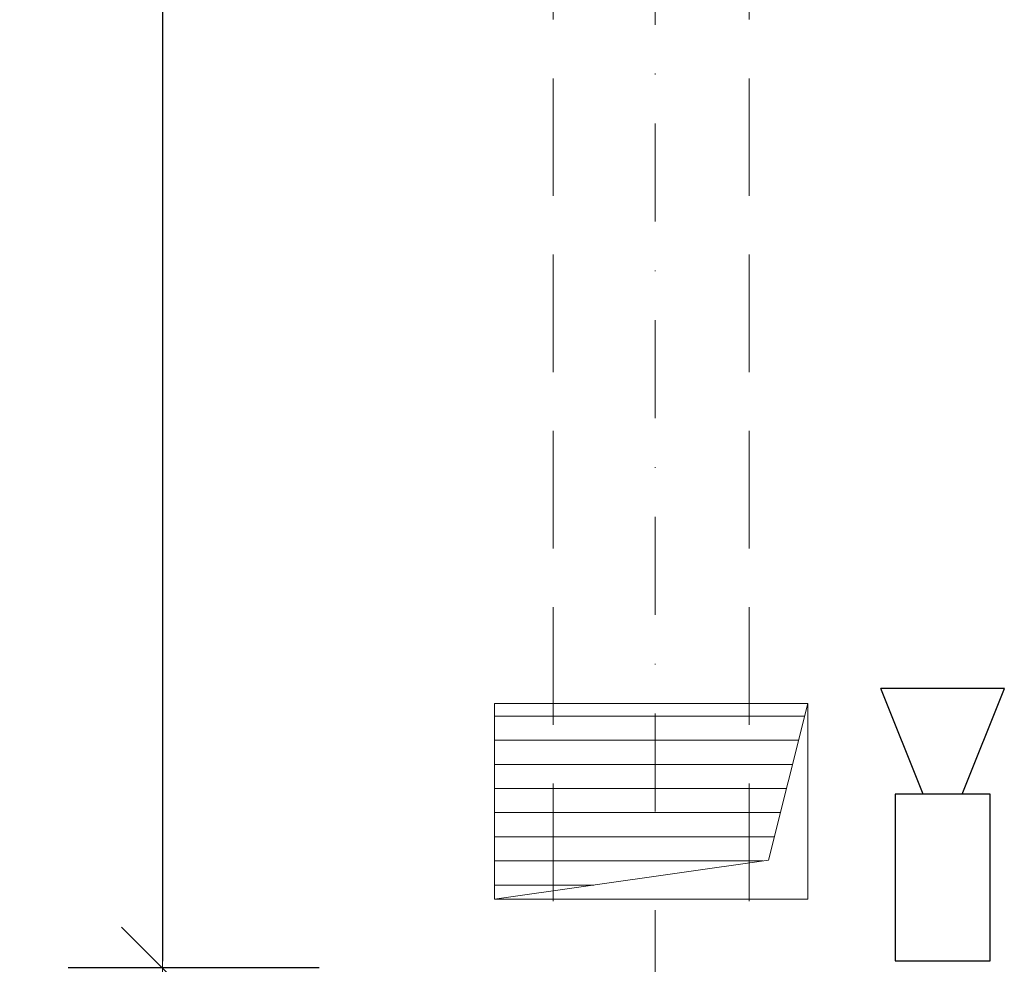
# Model space of a CAD drawing. Header units: millimetres. Extents: x 4946 to 18537, y -10559 to 785.
# Tile 30 of 79: x 6471 to 6597, y -657 to -536. Entities that reach past the tile are written whole.
import ezdxf

# ---------------------------------------------------------------- set-up
doc = ezdxf.new("R2010")
doc.units = ezdxf.units.MM
doc.linetypes.add('DASHDOT', pattern=[1, 0.5, -0.25, 0, -0.25])
doc.linetypes.add('DASHED', pattern=[0.75, 0.5, -0.25])
for name, color, linetype, lineweight in [('PG_OSIE', 1, 'DASHDOT', 18), ('PG_PODCIĄGI', 1, 'DASHED', 18), ('PG_WENTYLACJA', 1, 'Continuous', 18), ('PG_WIDOKOWE_CIENKIE', 1, 'Continuous', 18), ('PG_WYMIARY', 1, 'Continuous', 18), ('PG_WYPOSAŻENIE', 1, 'Continuous', 18)]:
    doc.layers.add(name, color=color, linetype=linetype, lineweight=lineweight)
doc.styles.add('BIKWYM', font='BIKROMSW.SHX', dxfattribs={"width": 0.8})
doc.dimstyles.new('BA_KR_50', dxfattribs={"dimscale": 0.5, "dimtxt": 25, "dimasz": 1.666667, "dimexe": 24, "dimexo": 0, "dimgap": 0, "dimtad": 0, "dimdec": 1, "dimrnd": 0.5, "dimzin": 9, "dimdsep": 46, "dimtxsty": 'BIKWYM', "dimblk": 'WYM-KR', "dimcen": 0, "dimdle": 20, "dimclrd": 256, "dimclre": 256, "dimclrt": 7, "dimadec": 0, "dimazin": 0, "dimtfac": 0.033333, "dimtdec": 1, "dimtmove": 0, "dimatfit": 3, "dimldrblk": 'WYM-KR', "dimfxl": 40, "dimfxlon": 1, "dimtvp": 0.8, "dimtolj": 1, "dimarcsym": 0})

# ---------------------------------------------------------------- blocks, each defined once
blk = doc.blocks.new('A$C0fd6651b')
at = {"layer": 'PG_WYPOSAŻENIE', "color": 18, "lineweight": 30, "true_color": 0x000000}
for p, q in [((5.38, 13.5), (0, 0)), ((10.38, 13.5), (15.76, 0)), ((0, 0), (15.76, 0))]:
    blk.add_line(p, q, dxfattribs=at)
blk.add_lwpolyline([(1.81, 34.78), (1.81, 13.5), (13.95, 13.5), (13.95, 34.78)], close=True, dxfattribs=at)
blk = doc.blocks.new('A$C0f2c6892')
at = {"layer": 'PG_WIDOKOWE_CIENKIE', "color": 18, "lineweight": 30, "rotation": 180}
blk.add_blockref('A$C0fd6651b', (539.08, -1184.34), dxfattribs=at)
blk = doc.blocks.new('WYM-KR')
at = {"color": 7, "linetype": 'ByBlock'}
blk.add_line((6.24, 6.24), (-6.24, -6.24), dxfattribs=at)
at = {"linetype": 'ByBlock'}
blk.add_line((11.52, 0), (-11.52, 0), dxfattribs=at)
blk = doc.blocks.new('*D322')
at = {"layer": 'Defpoints', "color": 0, "transparency": 16777216}
for p in [(6532.05, -97.31), (6489.67, -657.31), (6532.05, -657.31)]:
    blk.add_point(p, dxfattribs=at)
at = {"layer": 'PG_WYMIARY', "lineweight": -2, "transparency": 16777216}
for p, q in [((6509.67, -97.31), (6477.67, -97.31)), ((6489.67, -98.14), (6489.67, -656.47)), ((6509.67, -657.31), (6477.67, -657.31))]:
    blk.add_line(p, q, dxfattribs=at)
at = {"layer": 'PG_WYMIARY', "lineweight": -2, "transparency": 16777216, "xscale": 0.8333333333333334, "yscale": 0.8333333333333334, "zscale": 0.8333333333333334}
for p, rotation in [((6489.67, -97.31), 90), ((6489.67, -657.31), 270)]:
    blk.add_blockref('WYM-KR', p, dxfattribs=dict(at, rotation=rotation))
at = {"layer": 'PG_WYMIARY', "color": 7, "transparency": 16777216, "insert": (6479.67, -377.31), "char_height": 12.5, "attachment_point": 5, "rotation": 90, "style": 'BIKWYM'}
blk.add_mtext('\\A1;560', dxfattribs=at)
blk = doc.blocks.new('*D323')
at = {"layer": 'Defpoints', "color": 0, "transparency": 16777216}
for p in [(6532.05, -657.31), (6489.67, -697.31), (6532.05, -697.31)]:
    blk.add_point(p, dxfattribs=at)
at = {"layer": 'PG_WYMIARY', "lineweight": -2, "transparency": 16777216}
for p, q in [((6509.67, -657.31), (6477.67, -657.31)), ((6489.67, -658.14), (6489.67, -696.47)), ((6509.67, -697.31), (6477.67, -697.31))]:
    blk.add_line(p, q, dxfattribs=at)
at = {"layer": 'PG_WYMIARY', "lineweight": -2, "transparency": 16777216, "xscale": 0.8333333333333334, "yscale": 0.8333333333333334, "zscale": 0.8333333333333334}
for p, rotation in [((6489.67, -657.31), 90), ((6489.67, -697.31), 270)]:
    blk.add_blockref('WYM-KR', p, dxfattribs=dict(at, rotation=rotation))
at = {"layer": 'PG_WYMIARY', "color": 7, "transparency": 16777216, "insert": (6479.67, -677.31), "char_height": 12.5, "attachment_point": 5, "rotation": 90, "style": 'BIKWYM'}
blk.add_mtext('\\A1;40', dxfattribs=at)

msp = doc.modelspace()

# ---------------------------------------------------------------- hatches: boundary and pattern name
at = {"layer": 'PG_WENTYLACJA', "true_color": 0x000000}
h = msp.add_hatch(dxfattribs=at)
h.set_pattern_fill('ANSI31', color=18, scale=0.97, angle=135)
h.paths.add_polyline_path([(6572.05, -623.56), (6532.05, -623.56), (6532.05, -648.56), (6567.05, -643.56)])

# ---------------------------------------------------------------- linework, layer by layer
at = {"layer": 'PG_OSIE', "color": 18, "ltscale": 25, "true_color": 0x000000}
msp.add_lwpolyline([(6552.55, 780.75), (6552.55, -2070.06)], dxfattribs=at)
at = {"layer": 'PG_PODCIĄGI', "color": 18, "ltscale": 30, "true_color": 0x000000}
for p, q in [((6539.55, -431.3), (6539.55, -655.56)), ((6564.55, -431.3), (6564.55, -655.56))]:
    msp.add_line(p, q, dxfattribs=at)
at = {"layer": 'PG_WENTYLACJA', "color": 18, "true_color": 0x000000}
for p, q in [((6567.05, -643.56), (6572.05, -623.56)), ((6532.05, -648.56), (6567.05, -643.56))]:
    msp.add_line(p, q, dxfattribs=at)
msp.add_lwpolyline([(6532.05, -648.56), (6572.05, -648.56), (6572.05, -623.56), (6532.05, -623.56)], close=True, dxfattribs=at)

# ---------------------------------------------------------------- block references
at = {"layer": 'PG_WIDOKOWE_CIENKIE', "color": 18, "lineweight": 30, "true_color": 0x000000}
msp.add_blockref('A$C0f2c6892', (6058.05, 562.69), dxfattribs=at)

# ---------------------------------------------------------------- dimensions: what is measured, and where the dimension line sits
at = {"layer": 'PG_WYMIARY'}
for base, p1, p2, picture, middle in [((6489.67, -657.31), (6532.05, -97.31), (6532.05, -657.31), '*D322', (6479.67, -377.31)), ((6489.67, -697.31), (6532.05, -657.31), (6532.05, -697.31), '*D323', (6479.67, -677.31))]:
    dim = msp.add_linear_dim(base=base, p1=p1, p2=p2, angle=90, dimstyle='BA_KR_50', override={"dimdec": 0, "dimrnd": 0, "dimtmove": 1}, dxfattribs=at)
    dim.commit()
    dim.dimension.update_dxf_attribs({"geometry": picture, "text_midpoint": middle})

doc.saveas('drawing.dxf')
